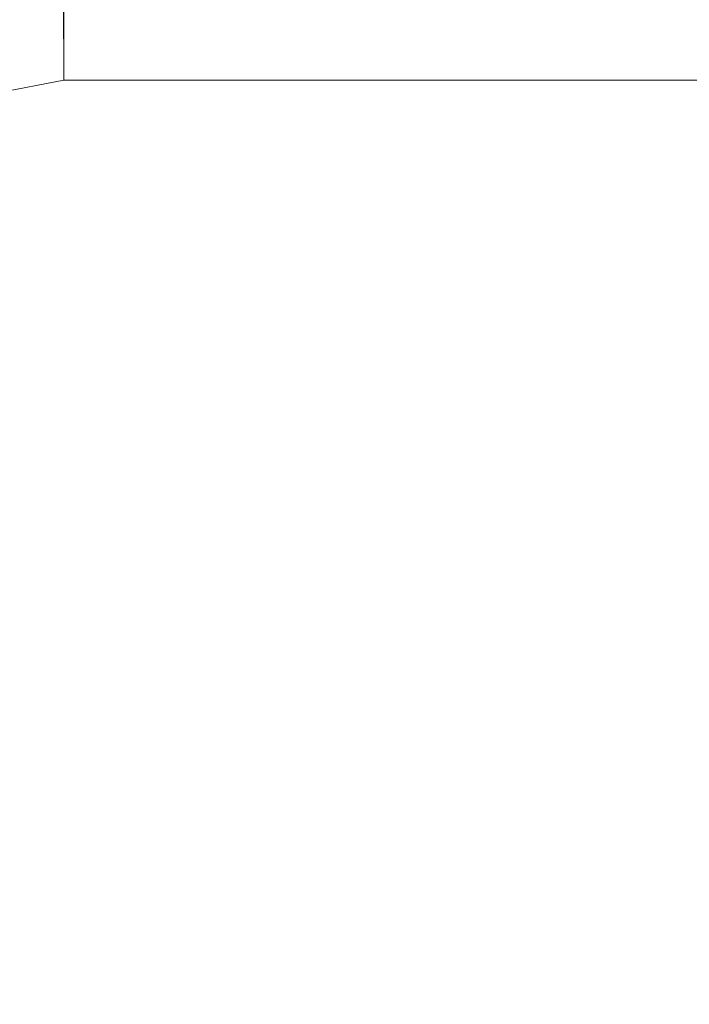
# Model space of a CAD drawing. Header units: millimetres. Extents: x -32995 to 15962, y -13591 to 14891.
# Tile 66 of 256: x 2099.9949 to 2100.0729, y 99.8923 to 100.007. Entities that reach past the tile are written whole.
import ezdxf

# ---------------------------------------------------------------- set-up
doc = ezdxf.new("R2010")
doc.units = ezdxf.units.MM
for name, color, linetype, lineweight in [('Detail Dimensions', 4, 'Continuous', 5), ('Detail Dimensions @ 0.01', 4, 'Continuous', 5), ('Detail Dimensions @ 0.1', 4, 'Continuous', 5), ('Detail Dimensions @ 0.5', 4, 'Continuous', 5), ('Detail Dimensions @ 1 (1)', 4, 'Continuous', 5), ('Detail Dimensions @ 1 (2)', 4, 'Continuous', 5), ('Detail Dimensions @ 10', 4, 'Continuous', 5), ('Detail Dimensions @ 100', 4, 'Continuous', 5), ('Detail Dimensions @ 12', 4, 'Continuous', 5), ('Detail Dimensions @ 1536', 4, 'Continuous', 5), ('Detail Dimensions @ 16 (1)', 4, 'Continuous', 5), ('Detail Dimensions @ 192', 4, 'Continuous', 5), ('Detail Dimensions @ 2 (1)', 4, 'Continuous', 5), ('Detail Dimensions @ 20', 4, 'Continuous', 5), ('Detail Dimensions @ 24', 4, 'Continuous', 5), ('Detail Dimensions @ 30', 4, 'Continuous', 5), ('Detail Dimensions @ 384', 4, 'Continuous', 5), ('Detail Dimensions @ 4 (1)', 4, 'Continuous', 5), ('Detail Dimensions @ 40', 4, 'Continuous', 5), ('Detail Dimensions @ 48', 4, 'Continuous', 5), ('Detail Dimensions @ 5', 4, 'Continuous', 5), ('Detail Dimensions @ 50', 4, 'Continuous', 5), ('Detail Dimensions @ 768', 4, 'Continuous', 5), ('Detail Dimensions @ 8 (1)', 4, 'Continuous', 5), ('Detail Dimensions @ 8 (2)', 4, 'Continuous', 5), ('Detail Dimensions @ 96', 4, 'Continuous', 5), ('Workstation - Top', 4, 'Continuous', 5)]:
    doc.layers.add(name, color=color, linetype=linetype, lineweight=lineweight)
doc.styles.add('Arial-2.000', font='arial.ttf', dxfattribs={"height": 2})
doc.dimstyles.new('Dim-Style 3', dxfattribs={"dimtxt": 0.18, "dimasz": 1, "dimexe": 0.5, "dimexo": 0, "dimgap": 1, "dimtad": 1, "dimdec": 0, "dimzin": 0, "dimdsep": 46, "dimtxsty": 'Arial-2.000', "dimblk": 'OBLIQUE', "dimcen": 0.09, "dimclrd": 4, "dimclre": 4, "dimclrt": 4, "dimadec": 0, "dimazin": 0, "dimtfac": 1, "dimtdec": 4, "dimtmove": 0, "dimatfit": 1, "dimfxl": 1, "dimfxlon": 1, "dimtolj": 1, "dimtzin": 0, "dimlwd": 5, "dimlwe": 5, "dimarcsym": 0})

# ---------------------------------------------------------------- blocks, each defined once
blk = doc.blocks.new('_Oblique')
at = {"color": 0, "linetype": 'ByBlock', "lineweight": -2}
blk.add_line((-0.5, -0.5), (0.5, 0.5), dxfattribs=at)
blk = doc.blocks.new('*D68')
at = {"layer": 'Defpoints', "color": 0}
for p in [(2100, 1100), (2100, 100), (2202.31987, 100)]:
    blk.add_point(p, dxfattribs=at)
at = {"layer": 'Detail Dimensions', "color": 4, "linetype": 'Continuous', "lineweight": 5}
for p, q in [((2201.31987, 1100), (2202.81987, 1100)), ((2202.31987, 1100), (2202.31987, 100)), ((2201.31987, 100), (2202.81987, 100))]:
    blk.add_line(p, q, dxfattribs=at)
at = {"layer": 'Detail Dimensions', "color": 4, "lineweight": 5}
for p, rotation in [((2202.31987, 1100), 90), ((2202.31987, 100), 270)]:
    blk.add_blockref('_Oblique', p, dxfattribs=dict(at, rotation=rotation))
at = {"layer": 'Detail Dimensions', "color": 4, "insert": (2200.29887, 600), "char_height": 2, "attachment_point": 5, "rotation": 90, "style": 'Arial-2.000'}
blk.add_mtext('\\A1;1000', dxfattribs=at)
blk = doc.blocks.new('*D69')
at = {"layer": 'Defpoints', "color": 0}
for p in [(2100, 1100), (2100, 100), (2202.31987, 100)]:
    blk.add_point(p, dxfattribs=at)
at = {"layer": 'Detail Dimensions', "color": 4, "linetype": 'Continuous', "lineweight": 5}
for p, q in [((2190.31987, 1100), (2208.31987, 1100)), ((2202.31987, 1100), (2202.31987, 100)), ((2190.31987, 100), (2208.31987, 100))]:
    blk.add_line(p, q, dxfattribs=at)
at = {"layer": 'Detail Dimensions', "color": 4, "lineweight": 5, "xscale": 12, "yscale": 12, "zscale": 12}
for p, rotation in [((2202.31987, 1100), 90), ((2202.31987, 100), 270)]:
    blk.add_blockref('_Oblique', p, dxfattribs=dict(at, rotation=rotation))
at = {"layer": 'Detail Dimensions', "color": 4, "insert": (2178.06787, 600), "char_height": 24, "attachment_point": 5, "rotation": 90, "style": 'Arial-2.000'}
blk.add_mtext('\\A1;1000', dxfattribs=at)
blk = doc.blocks.new('*D70')
at = {"layer": 'Defpoints', "color": 0}
for p in [(2100, 1100), (2100, 100), (2202.31987, 100)]:
    blk.add_point(p, dxfattribs=at)
at = {"layer": 'Detail Dimensions', "color": 4, "linetype": 'Continuous', "lineweight": 5}
for p, q in [((2201.31987, 1100), (2202.81987, 1100)), ((2202.31987, 1100), (2202.31987, 100)), ((2201.31987, 100), (2202.81987, 100))]:
    blk.add_line(p, q, dxfattribs=at)
at = {"layer": 'Detail Dimensions', "color": 4, "lineweight": 5}
for p, rotation in [((2202.31987, 1100), 90), ((2202.31987, 100), 270)]:
    blk.add_blockref('_Oblique', p, dxfattribs=dict(at, rotation=rotation))
at = {"layer": 'Detail Dimensions', "color": 4, "insert": (2200.29887, 600), "char_height": 2, "attachment_point": 5, "rotation": 90, "style": 'Arial-2.000'}
blk.add_mtext('\\A1;1000', dxfattribs=at)
blk = doc.blocks.new('*D71')
at = {"layer": 'Defpoints', "color": 0}
for p in [(2100, 1100), (2100, 100), (2202.31987, 100)]:
    blk.add_point(p, dxfattribs=at)
at = {"layer": 'Detail Dimensions', "color": 4, "linetype": 'Continuous', "lineweight": 5}
for p, q in [((2194.31987, 1100), (2206.31987, 1100)), ((2202.31987, 1100), (2202.31987, 100)), ((2194.31987, 100), (2206.31987, 100))]:
    blk.add_line(p, q, dxfattribs=at)
at = {"layer": 'Detail Dimensions', "color": 4, "lineweight": 5, "xscale": 8, "yscale": 8, "zscale": 8}
for p, rotation in [((2202.31987, 1100), 90), ((2202.31987, 100), 270)]:
    blk.add_blockref('_Oblique', p, dxfattribs=dict(at, rotation=rotation))
at = {"layer": 'Detail Dimensions', "color": 4, "insert": (2186.15187, 600), "char_height": 16, "attachment_point": 5, "rotation": 90, "style": 'Arial-2.000'}
blk.add_mtext('\\A1;1000', dxfattribs=at)
blk = doc.blocks.new('*D72')
at = {"layer": 'Defpoints', "color": 0}
for p in [(2100, 1100), (2100, 100), (2202.319869, 100)]:
    blk.add_point(p, dxfattribs=at)
at = {"layer": 'Detail Dimensions', "color": 4, "linetype": 'Continuous', "lineweight": 5}
for p, q in [((2202.319869, 1100), (2202.319869, 2636)), ((2100, 1100), (2970.319869, 1100)), ((2202.319869, 1100), (2202.319869, 100)), ((2100, 100), (2970.319869, 100)), ((2202.319869, 100), (2202.319869, -13370.72))]:
    blk.add_line(p, q, dxfattribs=at)
at = {"layer": 'Detail Dimensions', "color": 4, "lineweight": 5, "xscale": 1536, "yscale": 1536, "zscale": 1536}
for p, rotation in [((2202.319869, 1100), 270), ((2202.319869, 100), 90)]:
    blk.add_blockref('_Oblique', p, dxfattribs=dict(at, rotation=rotation))
at = {"layer": 'Detail Dimensions', "color": 4, "insert": (-901.936131, -8939.36), "char_height": 3072, "attachment_point": 5, "rotation": 90, "style": 'Arial-2.000'}
blk.add_mtext('\\A1;1000', dxfattribs=at)
blk = doc.blocks.new('*D73')
at = {"layer": 'Defpoints', "color": 0}
for p in [(2100, 1100), (2100, 100), (2202.31987, 100)]:
    blk.add_point(p, dxfattribs=at)
at = {"layer": 'Detail Dimensions', "color": 4, "linetype": 'Continuous', "lineweight": 5}
for p, q in [((2202.31987, 1100), (2202.31987, 1292)), ((2100, 1100), (2298.31987, 1100)), ((2202.31987, 1100), (2202.31987, 100)), ((2100, 100), (2298.31987, 100)), ((2202.31987, 100), (2202.31987, -1583.84))]:
    blk.add_line(p, q, dxfattribs=at)
at = {"layer": 'Detail Dimensions', "color": 4, "lineweight": 5, "xscale": 192, "yscale": 192, "zscale": 192}
for p, rotation in [((2202.31987, 1100), 270), ((2202.31987, 100), 90)]:
    blk.add_blockref('_Oblique', p, dxfattribs=dict(at, rotation=rotation))
at = {"layer": 'Detail Dimensions', "color": 4, "insert": (1814.28787, -1029.92), "char_height": 384, "attachment_point": 5, "rotation": 90, "style": 'Arial-2.000'}
blk.add_mtext('\\A1;1000', dxfattribs=at)
blk = doc.blocks.new('*D74')
at = {"layer": 'Defpoints', "color": 0}
for p in [(2100, 1100), (2100, 100), (2202.31987, 100)]:
    blk.add_point(p, dxfattribs=at)
at = {"layer": 'Detail Dimensions', "color": 4, "linetype": 'Continuous', "lineweight": 5}
for p, q in [((2178.31987, 1100), (2214.31987, 1100)), ((2202.31987, 1100), (2202.31987, 100)), ((2178.31987, 100), (2214.31987, 100))]:
    blk.add_line(p, q, dxfattribs=at)
at = {"layer": 'Detail Dimensions', "color": 4, "lineweight": 5, "xscale": 24, "yscale": 24, "zscale": 24}
for p, rotation in [((2202.31987, 1100), 90), ((2202.31987, 100), 270)]:
    blk.add_blockref('_Oblique', p, dxfattribs=dict(at, rotation=rotation))
at = {"layer": 'Detail Dimensions', "color": 4, "insert": (2153.81587, 600), "char_height": 48, "attachment_point": 5, "rotation": 90, "style": 'Arial-2.000'}
blk.add_mtext('\\A1;1000', dxfattribs=at)
blk = doc.blocks.new('*D75')
at = {"layer": 'Defpoints', "color": 0}
for p in [(2100, 1100), (2100, 100), (2202.31987, 100)]:
    blk.add_point(p, dxfattribs=at)
at = {"layer": 'Detail Dimensions', "color": 4, "linetype": 'Continuous', "lineweight": 5}
for p, q in [((2202.31987, 1100), (2202.31987, 1484)), ((2100, 1100), (2394.31987, 1100)), ((2202.31987, 1100), (2202.31987, 100)), ((2100, 100), (2394.31987, 100)), ((2202.31987, 100), (2202.31987, -3267.68))]:
    blk.add_line(p, q, dxfattribs=at)
at = {"layer": 'Detail Dimensions', "color": 4, "lineweight": 5, "xscale": 384, "yscale": 384, "zscale": 384}
for p, rotation in [((2202.31987, 1100), 270), ((2202.31987, 100), 90)]:
    blk.add_blockref('_Oblique', p, dxfattribs=dict(at, rotation=rotation))
at = {"layer": 'Detail Dimensions', "color": 4, "insert": (1426.25587, -2159.84), "char_height": 768, "attachment_point": 5, "rotation": 90, "style": 'Arial-2.000'}
blk.add_mtext('\\A1;1000', dxfattribs=at)
blk = doc.blocks.new('*D76')
at = {"layer": 'Defpoints', "color": 0}
for p in [(2100, 1100), (2100, 100), (2202.31987, 100)]:
    blk.add_point(p, dxfattribs=at)
at = {"layer": 'Detail Dimensions', "color": 4, "linetype": 'Continuous', "lineweight": 5}
for p, q in [((2154.31987, 1100), (2226.31987, 1100)), ((2202.31987, 1100), (2202.31987, 100)), ((2154.31987, 100), (2226.31987, 100))]:
    blk.add_line(p, q, dxfattribs=at)
at = {"layer": 'Detail Dimensions', "color": 4, "lineweight": 5, "xscale": 48, "yscale": 48, "zscale": 48}
for p, rotation in [((2202.31987, 1100), 90), ((2202.31987, 100), 270)]:
    blk.add_blockref('_Oblique', p, dxfattribs=dict(at, rotation=rotation))
at = {"layer": 'Detail Dimensions', "color": 4, "insert": (2105.31187, 600), "char_height": 96, "attachment_point": 5, "rotation": 90, "style": 'Arial-2.000'}
blk.add_mtext('\\A1;1000', dxfattribs=at)
blk = doc.blocks.new('*D77')
at = {"layer": 'Defpoints', "color": 0}
for p in [(2100, 1100), (2100, 100), (2202.319869, 100)]:
    blk.add_point(p, dxfattribs=at)
at = {"layer": 'Detail Dimensions', "color": 4, "linetype": 'Continuous', "lineweight": 5}
for p, q in [((2202.319869, 1100), (2202.319869, 1868)), ((2100, 1100), (2586.319869, 1100)), ((2202.319869, 1100), (2202.319869, 100)), ((2100, 100), (2586.319869, 100)), ((2202.319869, 100), (2202.319869, -6635.36))]:
    blk.add_line(p, q, dxfattribs=at)
at = {"layer": 'Detail Dimensions', "color": 4, "lineweight": 5, "xscale": 768, "yscale": 768, "zscale": 768}
for p, rotation in [((2202.319869, 1100), 270), ((2202.319869, 100), 90)]:
    blk.add_blockref('_Oblique', p, dxfattribs=dict(at, rotation=rotation))
at = {"layer": 'Detail Dimensions', "color": 4, "insert": (650.191869, -4419.68), "char_height": 1536, "attachment_point": 5, "rotation": 90, "style": 'Arial-2.000'}
blk.add_mtext('\\A1;1000', dxfattribs=at)
blk = doc.blocks.new('*D78')
at = {"layer": 'Defpoints', "color": 0}
for p in [(2100, 1100), (2100, 100), (2202.31987, 100)]:
    blk.add_point(p, dxfattribs=at)
at = {"layer": 'Detail Dimensions', "color": 4, "linetype": 'Continuous', "lineweight": 5}
for p, q in [((2106.31987, 1100), (2250.31987, 1100)), ((2202.31987, 1100), (2202.31987, 100)), ((2106.31987, 100), (2250.31987, 100))]:
    blk.add_line(p, q, dxfattribs=at)
at = {"layer": 'Detail Dimensions', "color": 4, "lineweight": 5, "xscale": 96, "yscale": 96, "zscale": 96}
for p, rotation in [((2202.31987, 1100), 90), ((2202.31987, 100), 270)]:
    blk.add_blockref('_Oblique', p, dxfattribs=dict(at, rotation=rotation))
at = {"layer": 'Detail Dimensions', "color": 4, "insert": (2008.30387, 600), "char_height": 192, "attachment_point": 5, "rotation": 90, "style": 'Arial-2.000'}
blk.add_mtext('\\A1;1000', dxfattribs=at)
blk = doc.blocks.new('*D79')
at = {"layer": 'Defpoints', "color": 0}
for p in [(2100, 1100), (2100, 100), (2202.31987, 100)]:
    blk.add_point(p, dxfattribs=at)
at = {"layer": 'Detail Dimensions', "color": 4, "linetype": 'Continuous', "lineweight": 5}
for p, q in [((2202.30987, 1100), (2202.32487, 1100)), ((2202.31987, 1100), (2202.31987, 100)), ((2202.30987, 100), (2202.32487, 100))]:
    blk.add_line(p, q, dxfattribs=at)
at = {"layer": 'Detail Dimensions', "color": 4, "lineweight": 5, "xscale": 0.01, "yscale": 0.01, "zscale": 0.01}
for p, rotation in [((2202.31987, 1100), 90), ((2202.31987, 100), 270)]:
    blk.add_blockref('_Oblique', p, dxfattribs=dict(at, rotation=rotation))
at = {"layer": 'Detail Dimensions', "color": 4, "insert": (2202.29966, 600), "char_height": 0.02, "attachment_point": 5, "rotation": 90, "style": 'Arial-2.000'}
blk.add_mtext('\\A1;1000', dxfattribs=at)
blk = doc.blocks.new('*D80')
at = {"layer": 'Defpoints', "color": 0}
for p in [(2100, 1100), (2100, 100), (2202.31987, 100)]:
    blk.add_point(p, dxfattribs=at)
at = {"layer": 'Detail Dimensions', "color": 4, "linetype": 'Continuous', "lineweight": 5}
for p, q in [((2202.21987, 1100), (2202.36987, 1100)), ((2202.31987, 1100), (2202.31987, 100)), ((2202.21987, 100), (2202.36987, 100))]:
    blk.add_line(p, q, dxfattribs=at)
at = {"layer": 'Detail Dimensions', "color": 4, "lineweight": 5, "xscale": 0.1, "yscale": 0.1, "zscale": 0.1}
for p, rotation in [((2202.31987, 1100), 90), ((2202.31987, 100), 270)]:
    blk.add_blockref('_Oblique', p, dxfattribs=dict(at, rotation=rotation))
at = {"layer": 'Detail Dimensions', "color": 4, "insert": (2202.11777, 600), "char_height": 0.2, "attachment_point": 5, "rotation": 90, "style": 'Arial-2.000'}
blk.add_mtext('\\A1;1000', dxfattribs=at)
blk = doc.blocks.new('*D81')
at = {"layer": 'Defpoints', "color": 0}
for p in [(2100, 1100), (2100, 100), (2202.31987, 100)]:
    blk.add_point(p, dxfattribs=at)
at = {"layer": 'Detail Dimensions', "color": 4, "linetype": 'Continuous', "lineweight": 5}
for p, q in [((2192.31987, 1100), (2207.31987, 1100)), ((2202.31987, 1100), (2202.31987, 100)), ((2192.31987, 100), (2207.31987, 100))]:
    blk.add_line(p, q, dxfattribs=at)
at = {"layer": 'Detail Dimensions', "color": 4, "lineweight": 5, "xscale": 10, "yscale": 10, "zscale": 10}
for p, rotation in [((2202.31987, 1100), 90), ((2202.31987, 100), 270)]:
    blk.add_blockref('_Oblique', p, dxfattribs=dict(at, rotation=rotation))
at = {"layer": 'Detail Dimensions', "color": 4, "insert": (2182.10987, 600), "char_height": 20, "attachment_point": 5, "rotation": 90, "style": 'Arial-2.000'}
blk.add_mtext('\\A1;1000', dxfattribs=at)
blk = doc.blocks.new('*D82')
at = {"layer": 'Defpoints', "color": 0}
for p in [(2100, 1100), (2100, 100), (2202.31987, 100)]:
    blk.add_point(p, dxfattribs=at)
at = {"layer": 'Detail Dimensions', "color": 4, "linetype": 'Continuous', "lineweight": 5}
for p, q in [((2102.31987, 1100), (2252.31987, 1100)), ((2202.31987, 1100), (2202.31987, 100)), ((2102.31987, 100), (2252.31987, 100))]:
    blk.add_line(p, q, dxfattribs=at)
at = {"layer": 'Detail Dimensions', "color": 4, "lineweight": 5, "xscale": 100, "yscale": 100, "zscale": 100}
for p, rotation in [((2202.31987, 1100), 90), ((2202.31987, 100), 270)]:
    blk.add_blockref('_Oblique', p, dxfattribs=dict(at, rotation=rotation))
at = {"layer": 'Detail Dimensions', "color": 4, "insert": (2000.21987, 600), "char_height": 200, "attachment_point": 5, "rotation": 90, "style": 'Arial-2.000'}
blk.add_mtext('\\A1;1000', dxfattribs=at)
blk = doc.blocks.new('*D83')
at = {"layer": 'Defpoints', "color": 0}
for p in [(2100, 1100), (2100, 100), (2202.31987, 100)]:
    blk.add_point(p, dxfattribs=at)
at = {"layer": 'Detail Dimensions', "color": 4, "linetype": 'Continuous', "lineweight": 5}
for p, q in [((2186.31987, 1100), (2210.31987, 1100)), ((2202.31987, 1100), (2202.31987, 100)), ((2186.31987, 100), (2210.31987, 100))]:
    blk.add_line(p, q, dxfattribs=at)
at = {"layer": 'Detail Dimensions', "color": 4, "lineweight": 5, "xscale": 16, "yscale": 16, "zscale": 16}
for p, rotation in [((2202.31987, 1100), 90), ((2202.31987, 100), 270)]:
    blk.add_blockref('_Oblique', p, dxfattribs=dict(at, rotation=rotation))
at = {"layer": 'Detail Dimensions', "color": 4, "insert": (2169.98387, 600), "char_height": 32, "attachment_point": 5, "rotation": 90, "style": 'Arial-2.000'}
blk.add_mtext('\\A1;1000', dxfattribs=at)
blk = doc.blocks.new('*D84')
at = {"layer": 'Defpoints', "color": 0}
for p in [(2100, 1100), (2100, 100), (2202.31987, 100)]:
    blk.add_point(p, dxfattribs=at)
at = {"layer": 'Detail Dimensions', "color": 4, "linetype": 'Continuous', "lineweight": 5}
for p, q in [((2200.31987, 1100), (2203.31987, 1100)), ((2202.31987, 1100), (2202.31987, 100)), ((2200.31987, 100), (2203.31987, 100))]:
    blk.add_line(p, q, dxfattribs=at)
at = {"layer": 'Detail Dimensions', "color": 4, "lineweight": 5, "xscale": 2, "yscale": 2, "zscale": 2}
for p, rotation in [((2202.31987, 1100), 90), ((2202.31987, 100), 270)]:
    blk.add_blockref('_Oblique', p, dxfattribs=dict(at, rotation=rotation))
at = {"layer": 'Detail Dimensions', "color": 4, "insert": (2198.27787, 600), "char_height": 4, "attachment_point": 5, "rotation": 90, "style": 'Arial-2.000'}
blk.add_mtext('\\A1;1000', dxfattribs=at)
blk = doc.blocks.new('*D85')
at = {"layer": 'Defpoints', "color": 0}
for p in [(2100, 1100), (2100, 100), (2202.31987, 100)]:
    blk.add_point(p, dxfattribs=at)
at = {"layer": 'Detail Dimensions', "color": 4, "linetype": 'Continuous', "lineweight": 5}
for p, q in [((2182.31987, 1100), (2212.31987, 1100)), ((2202.31987, 1100), (2202.31987, 100)), ((2182.31987, 100), (2212.31987, 100))]:
    blk.add_line(p, q, dxfattribs=at)
at = {"layer": 'Detail Dimensions', "color": 4, "lineweight": 5, "xscale": 20, "yscale": 20, "zscale": 20}
for p, rotation in [((2202.31987, 1100), 90), ((2202.31987, 100), 270)]:
    blk.add_blockref('_Oblique', p, dxfattribs=dict(at, rotation=rotation))
at = {"layer": 'Detail Dimensions', "color": 4, "insert": (2161.89987, 600), "char_height": 40, "attachment_point": 5, "rotation": 90, "style": 'Arial-2.000'}
blk.add_mtext('\\A1;1000', dxfattribs=at)
blk = doc.blocks.new('*D86')
at = {"layer": 'Defpoints', "color": 0}
for p in [(2100, 1100), (2100, 100), (2202.31987, 100)]:
    blk.add_point(p, dxfattribs=at)
at = {"layer": 'Detail Dimensions', "color": 4, "linetype": 'Continuous', "lineweight": 5}
for p, q in [((2172.31987, 1100), (2217.31987, 1100)), ((2202.31987, 1100), (2202.31987, 100)), ((2172.31987, 100), (2217.31987, 100))]:
    blk.add_line(p, q, dxfattribs=at)
at = {"layer": 'Detail Dimensions', "color": 4, "lineweight": 5, "xscale": 30, "yscale": 30, "zscale": 30}
for p, rotation in [((2202.31987, 1100), 90), ((2202.31987, 100), 270)]:
    blk.add_blockref('_Oblique', p, dxfattribs=dict(at, rotation=rotation))
at = {"layer": 'Detail Dimensions', "color": 4, "insert": (2141.68987, 600), "char_height": 60, "attachment_point": 5, "rotation": 90, "style": 'Arial-2.000'}
blk.add_mtext('\\A1;1000', dxfattribs=at)
blk = doc.blocks.new('*D87')
at = {"layer": 'Defpoints', "color": 0}
for p in [(2100, 1100), (2100, 100), (2202.31987, 100)]:
    blk.add_point(p, dxfattribs=at)
at = {"layer": 'Detail Dimensions', "color": 4, "linetype": 'Continuous', "lineweight": 5}
for p, q in [((2198.31987, 1100), (2204.31987, 1100)), ((2202.31987, 1100), (2202.31987, 100)), ((2198.31987, 100), (2204.31987, 100))]:
    blk.add_line(p, q, dxfattribs=at)
at = {"layer": 'Detail Dimensions', "color": 4, "lineweight": 5, "xscale": 4, "yscale": 4, "zscale": 4}
for p, rotation in [((2202.31987, 1100), 90), ((2202.31987, 100), 270)]:
    blk.add_blockref('_Oblique', p, dxfattribs=dict(at, rotation=rotation))
at = {"layer": 'Detail Dimensions', "color": 4, "insert": (2194.23587, 600), "char_height": 8, "attachment_point": 5, "rotation": 90, "style": 'Arial-2.000'}
blk.add_mtext('\\A1;1000', dxfattribs=at)
blk = doc.blocks.new('*D88')
at = {"layer": 'Defpoints', "color": 0}
for p in [(2100, 1100), (2100, 100), (2202.31987, 100)]:
    blk.add_point(p, dxfattribs=at)
at = {"layer": 'Detail Dimensions', "color": 4, "linetype": 'Continuous', "lineweight": 5}
for p, q in [((2162.31987, 1100), (2222.31987, 1100)), ((2202.31987, 1100), (2202.31987, 100)), ((2162.31987, 100), (2222.31987, 100))]:
    blk.add_line(p, q, dxfattribs=at)
at = {"layer": 'Detail Dimensions', "color": 4, "lineweight": 5, "xscale": 40, "yscale": 40, "zscale": 40}
for p, rotation in [((2202.31987, 1100), 90), ((2202.31987, 100), 270)]:
    blk.add_blockref('_Oblique', p, dxfattribs=dict(at, rotation=rotation))
at = {"layer": 'Detail Dimensions', "color": 4, "insert": (2121.47987, 600), "char_height": 80, "attachment_point": 5, "rotation": 90, "style": 'Arial-2.000'}
blk.add_mtext('\\A1;1000', dxfattribs=at)
blk = doc.blocks.new('*D89')
at = {"layer": 'Defpoints', "color": 0}
for p in [(2100, 1100), (2100, 100), (2202.31987, 100)]:
    blk.add_point(p, dxfattribs=at)
at = {"layer": 'Detail Dimensions', "color": 4, "linetype": 'Continuous', "lineweight": 5}
for p, q in [((2197.31987, 1100), (2204.81987, 1100)), ((2202.31987, 1100), (2202.31987, 100)), ((2197.31987, 100), (2204.81987, 100))]:
    blk.add_line(p, q, dxfattribs=at)
at = {"layer": 'Detail Dimensions', "color": 4, "lineweight": 5, "xscale": 5, "yscale": 5, "zscale": 5}
for p, rotation in [((2202.31987, 1100), 90), ((2202.31987, 100), 270)]:
    blk.add_blockref('_Oblique', p, dxfattribs=dict(at, rotation=rotation))
at = {"layer": 'Detail Dimensions', "color": 4, "insert": (2192.21487, 600), "char_height": 10, "attachment_point": 5, "rotation": 90, "style": 'Arial-2.000'}
blk.add_mtext('\\A1;1000', dxfattribs=at)
blk = doc.blocks.new('*D90')
at = {"layer": 'Defpoints', "color": 0}
for p in [(2100, 1100), (2100, 100), (2202.31987, 100)]:
    blk.add_point(p, dxfattribs=at)
at = {"layer": 'Detail Dimensions', "color": 4, "linetype": 'Continuous', "lineweight": 5}
for p, q in [((2152.31987, 1100), (2227.31987, 1100)), ((2202.31987, 1100), (2202.31987, 100)), ((2152.31987, 100), (2227.31987, 100))]:
    blk.add_line(p, q, dxfattribs=at)
at = {"layer": 'Detail Dimensions', "color": 4, "lineweight": 5, "xscale": 50, "yscale": 50, "zscale": 50}
for p, rotation in [((2202.31987, 1100), 90), ((2202.31987, 100), 270)]:
    blk.add_blockref('_Oblique', p, dxfattribs=dict(at, rotation=rotation))
at = {"layer": 'Detail Dimensions', "color": 4, "insert": (2101.26987, 600), "char_height": 100, "attachment_point": 5, "rotation": 90, "style": 'Arial-2.000'}
blk.add_mtext('\\A1;1000', dxfattribs=at)
blk = doc.blocks.new('*D91')
at = {"layer": 'Defpoints', "color": 0}
for p in [(2100, 1100), (2100, 100), (2202.31987, 100)]:
    blk.add_point(p, dxfattribs=at)
at = {"layer": 'Detail Dimensions', "color": 4, "linetype": 'Continuous', "lineweight": 5}
for p, q in [((2194.31987, 1100), (2206.31987, 1100)), ((2202.31987, 1100), (2202.31987, 100)), ((2194.31987, 100), (2206.31987, 100))]:
    blk.add_line(p, q, dxfattribs=at)
at = {"layer": 'Detail Dimensions', "color": 4, "lineweight": 5, "xscale": 8, "yscale": 8, "zscale": 8}
for p, rotation in [((2202.31987, 1100), 90), ((2202.31987, 100), 270)]:
    blk.add_blockref('_Oblique', p, dxfattribs=dict(at, rotation=rotation))
at = {"layer": 'Detail Dimensions', "color": 4, "insert": (2186.15187, 600), "char_height": 16, "attachment_point": 5, "rotation": 90, "style": 'Arial-2.000'}
blk.add_mtext('\\A1;1000', dxfattribs=at)
blk = doc.blocks.new('*D92')
at = {"layer": 'Defpoints', "color": 0}
for p in [(2100, 1100), (2100, 100), (2202.31987, 100)]:
    blk.add_point(p, dxfattribs=at)
at = {"layer": 'Detail Dimensions', "color": 4, "linetype": 'Continuous', "lineweight": 5}
for p, q in [((2201.81987, 1100), (2202.56987, 1100)), ((2202.31987, 1100), (2202.31987, 100)), ((2201.81987, 100), (2202.56987, 100))]:
    blk.add_line(p, q, dxfattribs=at)
at = {"layer": 'Detail Dimensions', "color": 4, "lineweight": 5, "xscale": 0.5, "yscale": 0.5, "zscale": 0.5}
for p, rotation in [((2202.31987, 1100), 90), ((2202.31987, 100), 270)]:
    blk.add_blockref('_Oblique', p, dxfattribs=dict(at, rotation=rotation))
at = {"layer": 'Detail Dimensions', "color": 4, "insert": (2201.30937, 600), "char_height": 1, "attachment_point": 5, "rotation": 90, "style": 'Arial-2.000'}
blk.add_mtext('\\A1;1000', dxfattribs=at)
blk = doc.blocks.new('*U169')
at = {"layer": 'Detail Dimensions @ 0.01'}
dim = blk.add_linear_dim(base=(2202.31987, 100), p1=(2100, 1100), p2=(2100, 100), angle=90, dimstyle='Dim-Style 3', override={"dimscale": 0.01}, dxfattribs=at)
dim.commit()
dim.dimension.update_dxf_attribs({"geometry": '*D79', "text_midpoint": (2202.29966, 600)})
at = {"layer": 'Detail Dimensions @ 0.1'}
dim = blk.add_linear_dim(base=(2202.31987, 100), p1=(2100, 1100), p2=(2100, 100), angle=90, dimstyle='Dim-Style 3', override={"dimscale": 0.1}, dxfattribs=at)
dim.commit()
dim.dimension.update_dxf_attribs({"geometry": '*D80', "text_midpoint": (2202.11777, 600)})
at = {"layer": 'Detail Dimensions @ 0.5'}
dim = blk.add_linear_dim(base=(2202.31987, 100), p1=(2100, 1100), p2=(2100, 100), angle=90, dimstyle='Dim-Style 3', override={"dimscale": 0.5}, dxfattribs=at)
dim.commit()
dim.dimension.update_dxf_attribs({"geometry": '*D92', "text_midpoint": (2201.30937, 600)})
at = {"layer": 'Detail Dimensions @ 1 (1)'}
dim = blk.add_linear_dim(base=(2202.31987, 100), p1=(2100, 1100), p2=(2100, 100), angle=90, dimstyle='Dim-Style 3', override={"dimscale": 1}, dxfattribs=at)
dim.commit()
dim.dimension.update_dxf_attribs({"geometry": '*D68', "text_midpoint": (2200.29887, 600)})
dim = blk.add_linear_dim(base=(2202.31987, 100), p1=(2100, 1100), p2=(2100, 100), angle=90, dimstyle='Dim-Style 3', override={"dimscale": 1}, dxfattribs=at)
dim.commit()
dim.dimension.update_dxf_attribs({"geometry": '*D68', "text_midpoint": (2200.29887, 600)})
at = {"layer": 'Detail Dimensions @ 1 (2)'}
dim = blk.add_linear_dim(base=(2202.31987, 100), p1=(2100, 1100), p2=(2100, 100), angle=90, dimstyle='Dim-Style 3', override={"dimscale": 1}, dxfattribs=at)
dim.commit()
dim.dimension.update_dxf_attribs({"geometry": '*D70', "text_midpoint": (2200.29887, 600)})
at = {"layer": 'Detail Dimensions @ 10'}
dim = blk.add_linear_dim(base=(2202.31987, 100), p1=(2100, 1100), p2=(2100, 100), angle=90, dimstyle='Dim-Style 3', override={"dimscale": 10}, dxfattribs=at)
dim.commit()
dim.dimension.update_dxf_attribs({"geometry": '*D81', "text_midpoint": (2182.10987, 600)})
at = {"layer": 'Detail Dimensions @ 100'}
dim = blk.add_linear_dim(base=(2202.31987, 100), p1=(2100, 1100), p2=(2100, 100), angle=90, dimstyle='Dim-Style 3', override={"dimscale": 100}, dxfattribs=at)
dim.commit()
dim.dimension.update_dxf_attribs({"geometry": '*D82', "text_midpoint": (2000.21987, 600)})
at = {"layer": 'Detail Dimensions @ 12'}
dim = blk.add_linear_dim(base=(2202.31987, 100), p1=(2100, 1100), p2=(2100, 100), angle=90, dimstyle='Dim-Style 3', override={"dimscale": 12}, dxfattribs=at)
dim.commit()
dim.dimension.update_dxf_attribs({"geometry": '*D69', "text_midpoint": (2178.06787, 600)})
at = {"layer": 'Detail Dimensions @ 1536'}
dim = blk.add_linear_dim(base=(2202.31987, 100), p1=(2100, 1100), p2=(2100, 100), angle=90, dimstyle='Dim-Style 3', override={"dimscale": 1536}, dxfattribs=at)
dim.commit()
dim.dimension.update_dxf_attribs({"geometry": '*D72', "text_midpoint": (-901.93613, -8939.36)})
at = {"layer": 'Detail Dimensions @ 16 (1)'}
dim = blk.add_linear_dim(base=(2202.31987, 100), p1=(2100, 1100), p2=(2100, 100), angle=90, dimstyle='Dim-Style 3', override={"dimscale": 16}, dxfattribs=at)
dim.commit()
dim.dimension.update_dxf_attribs({"geometry": '*D83', "text_midpoint": (2169.98387, 600)})
at = {"layer": 'Detail Dimensions @ 192'}
dim = blk.add_linear_dim(base=(2202.31987, 100), p1=(2100, 1100), p2=(2100, 100), angle=90, dimstyle='Dim-Style 3', override={"dimscale": 192}, dxfattribs=at)
dim.commit()
dim.dimension.update_dxf_attribs({"geometry": '*D73', "text_midpoint": (1814.28787, -1029.92)})
at = {"layer": 'Detail Dimensions @ 2 (1)'}
dim = blk.add_linear_dim(base=(2202.31987, 100), p1=(2100, 1100), p2=(2100, 100), angle=90, dimstyle='Dim-Style 3', override={"dimscale": 2}, dxfattribs=at)
dim.commit()
dim.dimension.update_dxf_attribs({"geometry": '*D84', "text_midpoint": (2198.27787, 600)})
at = {"layer": 'Detail Dimensions @ 20'}
dim = blk.add_linear_dim(base=(2202.31987, 100), p1=(2100, 1100), p2=(2100, 100), angle=90, dimstyle='Dim-Style 3', override={"dimscale": 20}, dxfattribs=at)
dim.commit()
dim.dimension.update_dxf_attribs({"geometry": '*D85', "text_midpoint": (2161.89987, 600)})
at = {"layer": 'Detail Dimensions @ 24'}
dim = blk.add_linear_dim(base=(2202.31987, 100), p1=(2100, 1100), p2=(2100, 100), angle=90, dimstyle='Dim-Style 3', override={"dimscale": 24}, dxfattribs=at)
dim.commit()
dim.dimension.update_dxf_attribs({"geometry": '*D74', "text_midpoint": (2153.81587, 600)})
at = {"layer": 'Detail Dimensions @ 30'}
dim = blk.add_linear_dim(base=(2202.31987, 100), p1=(2100, 1100), p2=(2100, 100), angle=90, dimstyle='Dim-Style 3', override={"dimscale": 30}, dxfattribs=at)
dim.commit()
dim.dimension.update_dxf_attribs({"geometry": '*D86', "text_midpoint": (2141.68987, 600)})
at = {"layer": 'Detail Dimensions @ 384'}
dim = blk.add_linear_dim(base=(2202.31987, 100), p1=(2100, 1100), p2=(2100, 100), angle=90, dimstyle='Dim-Style 3', override={"dimscale": 384}, dxfattribs=at)
dim.commit()
dim.dimension.update_dxf_attribs({"geometry": '*D75', "text_midpoint": (1426.25587, -2159.84)})
at = {"layer": 'Detail Dimensions @ 4 (1)'}
dim = blk.add_linear_dim(base=(2202.31987, 100), p1=(2100, 1100), p2=(2100, 100), angle=90, dimstyle='Dim-Style 3', override={"dimscale": 4}, dxfattribs=at)
dim.commit()
dim.dimension.update_dxf_attribs({"geometry": '*D87', "text_midpoint": (2194.23587, 600)})
at = {"layer": 'Detail Dimensions @ 40'}
dim = blk.add_linear_dim(base=(2202.31987, 100), p1=(2100, 1100), p2=(2100, 100), angle=90, dimstyle='Dim-Style 3', override={"dimscale": 40}, dxfattribs=at)
dim.commit()
dim.dimension.update_dxf_attribs({"geometry": '*D88', "text_midpoint": (2121.47987, 600)})
at = {"layer": 'Detail Dimensions @ 48'}
dim = blk.add_linear_dim(base=(2202.31987, 100), p1=(2100, 1100), p2=(2100, 100), angle=90, dimstyle='Dim-Style 3', override={"dimscale": 48}, dxfattribs=at)
dim.commit()
dim.dimension.update_dxf_attribs({"geometry": '*D76', "text_midpoint": (2105.31187, 600)})
at = {"layer": 'Detail Dimensions @ 5'}
dim = blk.add_linear_dim(base=(2202.31987, 100), p1=(2100, 1100), p2=(2100, 100), angle=90, dimstyle='Dim-Style 3', override={"dimscale": 5}, dxfattribs=at)
dim.commit()
dim.dimension.update_dxf_attribs({"geometry": '*D89', "text_midpoint": (2192.21487, 600)})
at = {"layer": 'Detail Dimensions @ 50'}
dim = blk.add_linear_dim(base=(2202.31987, 100), p1=(2100, 1100), p2=(2100, 100), angle=90, dimstyle='Dim-Style 3', override={"dimscale": 50}, dxfattribs=at)
dim.commit()
dim.dimension.update_dxf_attribs({"geometry": '*D90', "text_midpoint": (2101.26987, 600)})
at = {"layer": 'Detail Dimensions @ 768'}
dim = blk.add_linear_dim(base=(2202.31987, 100), p1=(2100, 1100), p2=(2100, 100), angle=90, dimstyle='Dim-Style 3', override={"dimscale": 768}, dxfattribs=at)
dim.commit()
dim.dimension.update_dxf_attribs({"geometry": '*D77', "text_midpoint": (650.19187, -4419.68)})
at = {"layer": 'Detail Dimensions @ 8 (1)'}
dim = blk.add_linear_dim(base=(2202.31987, 100), p1=(2100, 1100), p2=(2100, 100), angle=90, dimstyle='Dim-Style 3', override={"dimscale": 8}, dxfattribs=at)
dim.commit()
dim.dimension.update_dxf_attribs({"geometry": '*D71', "text_midpoint": (2186.15187, 600)})
at = {"layer": 'Detail Dimensions @ 8 (2)'}
dim = blk.add_linear_dim(base=(2202.31987, 100), p1=(2100, 1100), p2=(2100, 100), angle=90, dimstyle='Dim-Style 3', override={"dimscale": 8}, dxfattribs=at)
dim.commit()
dim.dimension.update_dxf_attribs({"geometry": '*D91', "text_midpoint": (2186.15187, 600)})
at = {"layer": 'Detail Dimensions @ 96'}
dim = blk.add_linear_dim(base=(2202.31987, 100), p1=(2100, 1100), p2=(2100, 100), angle=90, dimstyle='Dim-Style 3', override={"dimscale": 96}, dxfattribs=at)
dim.commit()
dim.dimension.update_dxf_attribs({"geometry": '*D78', "text_midpoint": (2008.30387, 600)})

msp = doc.modelspace()

# ---------------------------------------------------------------- block references
at = {"layer": 'Detail Dimensions'}
msp.add_blockref('*U169', (0, 0), dxfattribs=at)

# ---------------------------------------------------------------- meshes
at = {"layer": 'Workstation - Top'}
mesh = msp.add_polyface(dxfattribs=at)
corners = [(2094.81279, 99.00547, 720), (2094.81279, 99.00547, 695), (2100, 100, 695), (2100, 100, 720), (2089.62464, 98.01587, 720), (2089.62464, 98.01587, 695), (2084.43555, 97.03119, 720), (2084.43555, 97.03119, 695), (2079.24553, 96.05144, 720), (2079.24553, 96.05144, 695), (2074.05458, 95.07662, 720), (2074.05458, 95.07662, 695), (2068.86271, 94.10672, 720), (2068.86271, 94.10672, 695), (2063.66992, 93.14176, 720), (2063.66992, 93.14176, 695), (2058.47621, 92.18173, 720), (2058.47621, 92.18173, 695), (2053.2816, 91.22663, 720), (2053.2816, 91.22663, 695), (2048.08608, 90.27646, 720), (2048.08608, 90.27646, 695), (2042.88966, 89.33123, 720), (2042.88966, 89.33123, 695), (2037.69234, 88.39093, 720), (2037.69234, 88.39093, 695), (2032.49414, 87.45557, 720), (2032.49414, 87.45557, 695), (1844.80531, 57.07624, 720), (1850.03244, 57.8334, 720), (1850.03244, 1142.1666, 720), (1855.25886, 58.59553, 720), (1855.25886, 1141.40447, 720), (1860.48455, 59.36262, 720), (1860.48455, 1140.63738, 720), (1865.7095, 60.13467, 720), (1865.7095, 1139.86533, 720), (1870.93372, 60.91168, 720), (1870.93372, 1139.08832, 720), (1876.1572, 61.69365, 720), (1876.1572, 1138.30635, 720), (1881.37994, 62.48058, 720), (1881.37994, 1137.51942, 720), (1886.60193, 63.27247, 720), (1886.60193, 1136.72753, 720), (1891.82316, 64.06931, 720), (1891.82316, 1135.93069, 720), (1897.04363, 64.87112, 720), (1897.04363, 1135.12888, 720), (1902.26334, 65.67788, 720), (1902.26334, 1134.32212, 720), (1907.48228, 66.48959, 720), (1844.80531, 1142.92376, 720), (1839.57746, 56.32404, 720), (1897.04363, 1135.12888, 695), (1902.26334, 65.67788, 695), (1897.04363, 64.87112, 695), (1891.82316, 1135.93069, 695), (1891.82316, 64.06931, 695), (1886.60193, 1136.72753, 695), (1886.60193, 63.27247, 695), (1881.37994, 1137.51942, 695), (1881.37994, 62.48058, 695), (1876.1572, 1138.30635, 695), (1876.1572, 61.69365, 695), (1870.93372, 1139.08832, 695), (1870.93372, 60.91168, 695), (1865.7095, 1139.86533, 695), (1865.7095, 60.13467, 695), (1860.48455, 1140.63738, 695), (1860.48455, 59.36262, 695), (1855.25886, 1141.40447, 695), (1855.25886, 58.59553, 695), (1850.03244, 1142.1666, 695), (1850.03244, 57.8334, 695), (1844.80531, 57.07624, 695), (1844.80531, 1142.92376, 695), (1839.57746, 56.32404, 695)]
mesh.append_faces([[corners[k] for k in face] for face in [(0, 1, 2, 3), (4, 5, 1, 0), (6, 7, 5, 4), (8, 9, 7, 6), (10, 11, 9, 8), (12, 13, 11, 10), (14, 15, 13, 12), (16, 17, 15, 14), (18, 19, 17, 16), (20, 21, 19, 18), (22, 23, 21, 20), (24, 25, 23, 22), (26, 27, 25, 24)]])
mesh.append_faces([[corners[k] for k in face] for face in [(30, 29, 31), (32, 31, 33), (34, 33, 35), (36, 35, 37), (38, 37, 39), (40, 39, 41), (42, 41, 43), (44, 43, 45), (46, 45, 47), (48, 47, 49), (50, 49, 51), (52, 53, 28), (54, 55, 56), (57, 56, 58), (59, 58, 60), (61, 60, 62), (63, 62, 64), (65, 64, 66), (67, 66, 68), (69, 68, 70), (71, 70, 72), (73, 72, 74), (73, 74, 75), (76, 75, 77)]], dxfattribs={"vtx0": -1, "vtx2": -1})
mesh.append_faces([[corners[k] for k in face] for face in [(28, 29, 30)]], dxfattribs={"vtx1": -1, "vtx2": -1})
mesh = msp.add_polyface(dxfattribs=at)
corners = [(2001.28648, 1118.05292, 720), (2001.28648, 81.94708, 720), (2006.48992, 82.85281, 720), (2006.48992, 1117.14719, 720), (2011.69251, 83.76349, 720), (2011.69251, 1116.23651, 720), (2016.89423, 84.6791, 720), (2016.89423, 1115.3209, 720), (2022.09508, 85.59965, 720), (2022.09508, 1114.40035, 720), (2027.29505, 86.52514, 720), (2027.29505, 1113.47486, 720), (2032.49414, 87.45557, 720), (2032.49414, 1112.54443, 720), (2037.69234, 88.39093, 720), (2037.69234, 1111.60907, 720), (2042.88966, 89.33123, 720), (2042.88966, 1110.66877, 720), (2048.08608, 90.27646, 720), (2048.08608, 1109.72354, 720), (2053.2816, 91.22663, 720), (2053.2816, 1108.77337, 720), (2058.47621, 92.18173, 720), (2058.47621, 1107.81827, 720), (2063.66992, 93.14176, 720), (2063.66992, 1106.85824, 720), (2068.86271, 94.10672, 720), (2068.86271, 1105.89328, 720), (2074.05458, 95.07662, 720), (2074.05458, 1104.92338, 720), (2079.24553, 96.05144, 720), (2079.24553, 1103.94856, 720), (2084.43555, 97.03119, 720), (2084.43555, 1102.96881, 720), (2089.62464, 98.01587, 720), (2089.62464, 1101.98413, 720), (2094.81279, 99.00547, 720), (2094.81279, 1100.99453, 720), (2100, 100, 720), (2094.81279, 1100.99453, 695), (2100, 100, 695), (2094.81279, 99.00547, 695), (2089.62464, 1101.98413, 695), (2089.62464, 98.01587, 695), (2084.43555, 1102.96881, 695), (2084.43555, 97.03119, 695), (2079.24553, 1103.94856, 695), (2079.24553, 96.05144, 695), (2074.05458, 1104.92338, 695), (2074.05458, 95.07662, 695), (2068.86271, 1105.89328, 695), (2068.86271, 94.10672, 695), (2063.66992, 1106.85824, 695), (2063.66992, 93.14176, 695), (2058.47621, 1107.81827, 695), (2058.47621, 92.18173, 695), (2053.2816, 1108.77337, 695), (2053.2816, 91.22663, 695), (2048.08608, 1109.72354, 695), (2048.08608, 90.27646, 695), (2042.88966, 1110.66877, 695), (2042.88966, 89.33123, 695), (2037.69234, 1111.60907, 695), (2037.69234, 88.39093, 695), (2032.49414, 1112.54443, 695), (2032.49414, 87.45557, 695), (2027.29505, 1113.47486, 695), (2027.29505, 86.52514, 695), (2022.09508, 1114.40035, 695), (2022.09508, 85.59965, 695), (2016.89423, 1115.3209, 695), (2016.89423, 84.6791, 695), (2011.69251, 1116.23651, 695), (2011.69251, 83.76349, 695), (2006.48992, 1117.14719, 695), (2006.48992, 82.85281, 695), (2001.28648, 1118.05292, 695), (2001.28648, 81.94708, 695)]
mesh.append_faces([[corners[k] for k in face] for face in [(0, 1, 2), (3, 2, 4), (5, 4, 6), (7, 6, 8), (9, 8, 10), (11, 10, 12), (13, 12, 14), (15, 14, 16), (17, 16, 18), (19, 18, 20), (21, 20, 22), (23, 22, 24), (25, 24, 26), (27, 26, 28), (29, 28, 30), (31, 30, 32), (33, 32, 34), (35, 34, 36), (37, 36, 38), (39, 40, 41), (42, 41, 43), (44, 43, 45), (46, 45, 47), (48, 47, 49), (50, 49, 51), (52, 51, 53), (54, 53, 55), (56, 55, 57), (58, 57, 59), (60, 59, 61), (62, 61, 63), (64, 63, 65), (66, 65, 67), (68, 67, 69), (70, 69, 71), (72, 71, 73), (74, 73, 75), (76, 75, 77)]], dxfattribs={"vtx0": -1, "vtx2": -1})
mesh = msp.add_polyface(dxfattribs=at)
corners = [(2100, 100, 720), (2100, 100, 695), (2100, 1100, 695), (2100, 1100, 720), (2006.48992, 1117.14719, 720), (2011.69251, 83.76349, 720), (2011.69251, 1116.23651, 720), (2016.89423, 84.6791, 720), (2016.89423, 1115.3209, 720), (2022.09508, 85.59965, 720), (2022.09508, 1114.40035, 720), (2027.29505, 86.52514, 720), (2027.29505, 1113.47486, 720), (2032.49414, 87.45557, 720), (2032.49414, 1112.54443, 720), (2037.69234, 88.39093, 720), (2037.69234, 1111.60907, 720), (2042.88966, 89.33123, 720), (2042.88966, 1110.66877, 720), (2048.08608, 90.27646, 720), (2048.08608, 1109.72354, 720), (2053.2816, 91.22663, 720), (2053.2816, 1108.77337, 720), (2058.47621, 92.18173, 720), (2058.47621, 1107.81827, 720), (2063.66992, 93.14176, 720), (2063.66992, 1106.85824, 720), (2068.86271, 94.10672, 720), (2068.86271, 1105.89328, 720), (2074.05458, 95.07662, 720), (2074.05458, 1104.92338, 720), (2079.24553, 96.05144, 720), (2079.24553, 1103.94856, 720), (2084.43555, 97.03119, 720), (2084.43555, 1102.96881, 720), (2089.62464, 98.01587, 720), (2089.62464, 1101.98413, 720), (2094.81279, 99.00547, 720), (2094.81279, 1100.99453, 720), (2094.81279, 1100.99453, 695), (2094.81279, 99.00547, 695), (2089.62464, 1101.98413, 695), (2089.62464, 98.01587, 695), (2084.43555, 1102.96881, 695), (2084.43555, 97.03119, 695), (2079.24553, 1103.94856, 695), (2079.24553, 96.05144, 695), (2074.05458, 1104.92338, 695), (2074.05458, 95.07662, 695), (2068.86271, 1105.89328, 695), (2068.86271, 94.10672, 695), (2063.66992, 1106.85824, 695), (2063.66992, 93.14176, 695), (2058.47621, 1107.81827, 695), (2058.47621, 92.18173, 695), (2053.2816, 1108.77337, 695), (2053.2816, 91.22663, 695), (2048.08608, 1109.72354, 695), (2048.08608, 90.27646, 695), (2042.88966, 1110.66877, 695), (2042.88966, 89.33123, 695), (2037.69234, 1111.60907, 695), (2037.69234, 88.39093, 695), (2032.49414, 1112.54443, 695), (2032.49414, 87.45557, 695), (2027.29505, 1113.47486, 695), (2027.29505, 86.52514, 695), (2022.09508, 1114.40035, 695), (2022.09508, 85.59965, 695), (2016.89423, 1115.3209, 695), (2016.89423, 84.6791, 695), (2011.69251, 1116.23651, 695), (2011.69251, 83.76349, 695), (2006.48992, 1117.14719, 695), (2006.48992, 82.85281, 695), (2001.28648, 1118.05292, 695)]
mesh.append_faces([[corners[k] for k in face] for face in [(0, 1, 2, 3)]])
mesh.append_faces([[corners[k] for k in face] for face in [(38, 0, 3)]], dxfattribs={"vtx0": -1})
mesh.append_faces([[corners[k] for k in face] for face in [(4, 5, 6), (6, 7, 8), (8, 9, 10), (10, 11, 12), (12, 13, 14), (14, 15, 16), (16, 17, 18), (18, 19, 20), (20, 21, 22), (22, 23, 24), (24, 25, 26), (26, 27, 28), (28, 29, 30), (30, 31, 32), (32, 33, 34), (34, 35, 36), (36, 37, 38), (39, 40, 41), (41, 42, 43), (43, 44, 45), (45, 46, 47), (47, 48, 49), (49, 50, 51), (51, 52, 53), (53, 54, 55), (55, 56, 57), (57, 58, 59), (59, 60, 61), (61, 62, 63), (63, 64, 65), (65, 66, 67), (67, 68, 69), (69, 70, 71), (71, 72, 73), (73, 74, 75)]], dxfattribs={"vtx0": -1, "vtx1": -1})
mesh.append_faces([[corners[k] for k in face] for face in [(2, 1, 39)]], dxfattribs={"vtx1": -1})

doc.saveas('drawing.dxf')
